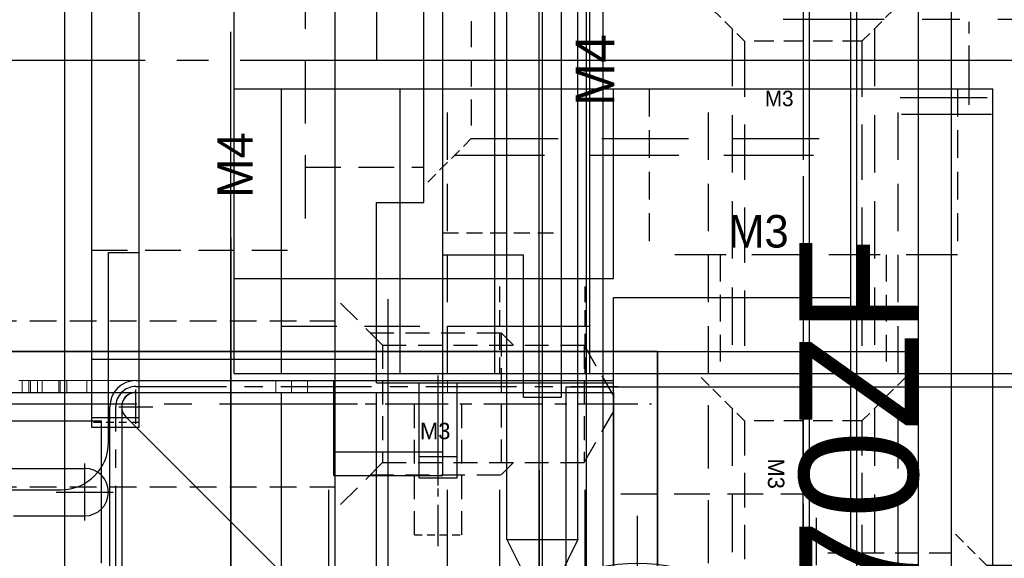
# Model space of a CAD drawing. Header units: millimetres. Extents: x -1657 to 8845, y -11980 to 3013.
# Tile 95 of 256: x 1630 to 1651, y -900 to -889. Entities that reach past the tile are written whole.
import ezdxf

# ---------------------------------------------------------------- set-up
doc = ezdxf.new("R2010")
doc.units = ezdxf.units.MM
doc.linetypes.add('CENTER', pattern=[2, 1.25, -0.25, 0.25, -0.25])
doc.linetypes.add('DASHED', pattern=[0.75, 0.5, -0.25])
for name, color, linetype in [('01', 6, 'Continuous'), ('STD', 7, 'Continuous'), ('图层111', 232, 'Continuous'), ('图层123', 190, 'Continuous'), ('图层14', 143, 'Continuous'), ('图层15', 75, 'Continuous'), ('图层16', 81, 'Continuous'), ('图层162', 17, 'Continuous'), ('图层163', 153, 'Continuous'), ('图层17', 150, 'Continuous'), ('图层177', 185, 'Continuous'), ('图层21', 122, 'Continuous'), ('图层22', 204, 'Continuous'), ('图层23', 241, 'Continuous'), ('图层24', 21, 'Continuous'), ('图层26', 193, 'Continuous'), ('图层37', 21, 'Continuous'), ('图层38', 115, 'Continuous'), ('图层39', 225, 'Continuous'), ('图层40', 140, 'Continuous'), ('图层41', 110, 'Continuous'), ('图层49', 241, 'Continuous'), ('图层50', 183, 'Continuous'), ('图层51', 25, 'Continuous'), ('图层52', 231, 'Continuous'), ('图层53', 100, 'Continuous'), ('图层55', 131, 'Continuous'), ('端子流道', 183, 'Continuous'), ('裁切线轨', 252, 'Continuous')]:
    doc.layers.add(name, color=color, linetype=linetype)
doc.layers.add('FMT', color=7, linetype='Continuous', lineweight=35)

# ---------------------------------------------------------------- blocks, each defined once
blk = doc.blocks.new('FA7B')
at = {"layer": '01', "linetype": 'Continuous', "lineweight": 15}
for p, q in [((-0.225, 14.474), (0.025, 14.474)), ((-0.225, 2.948), (-0.225, 14.474)), ((0.025, 2.948), (0.025, 14.474)), ((-0.225, 10.974), (0.025, 10.974)), ((-0.225, 8.021), (0.025, 8.021)), ((-0.225, 7.686), (0.025, 7.686)), ((-0.225, 7.351), (0.025, 7.351)), ((-0.225, 3.466), (-0.225, 3.366)), ((0.025, 3.366), (-0.225, 3.366)), ((0.025, 3.466), (0.025, 3.366)), ((-0.225, 2.807), (-0.225, 2.948)), ((0.025, 2.948), (-0.225, 2.948)), ((0.025, 2.807), (0.025, 2.948)), ((-0.225, 2.777), (-0.225, 2.807)), ((0.025, 2.807), (-0.225, 2.807)), ((-0.225, 2.424), (-0.225, 2.777)), ((0.025, 2.777), (-0.225, 2.777)), ((0.025, 2.777), (0.025, 2.807)), ((0.025, 2.424), (0.025, 2.777)), ((-0.225, 2.324), (-0.225, 2.424)), ((0.025, 2.424), (-0.225, 2.424)), ((-0.225, 2.183), (-0.225, 2.324)), ((0.025, 2.324), (-0.225, 2.324)), ((0.025, 2.324), (0.025, 2.424)), ((0.025, 2.183), (0.025, 2.324)), ((-0.225, 2.148), (-0.225, 2.183)), ((0.025, 2.183), (-0.225, 2.183)), ((-0.225, 2.007), (-0.225, 2.148)), ((0.025, 2.148), (-0.225, 2.148)), ((0.025, 2.148), (0.025, 2.183)), ((0.025, 2.007), (0.025, 2.148)), ((-0.225, 1.932), (-0.225, 2.007)), ((0.025, 2.007), (-0.225, 2.007)), ((0.025, 1.932), (0.025, 2.007))]:
    blk.add_line(p, q, dxfattribs=at)
blk = doc.blocks.new('10C60')
at = {"layer": '01', "ltscale": 0.5}
for p, q in [((0.425, 4.13), (10.497, 4.13)), ((10.497, 3.88), (10.497, 4.13)), ((0.425, 3.88), (10.497, 3.88)), ((-0.125, 0), (-0.125, 3.58)), ((0.125, 3.58), (0.125, 0)), ((-0.139, -0.089), (-1.572, -4.684)), ((-1.334, -4.758), (0.1, -0.164)), ((-0.487, -6.402), (-1.108, -5.741)), ((-1.29, -5.912), (-0.669, -6.573)), ((-0.519, -6.947), (-0.517, -7.405)), ((-0.267, -7.404), (-0.269, -6.945)), ((-0.517, -7.405), (-0.267, -7.404))]:
    blk.add_line(p, q, dxfattribs=at)
at = {"layer": '01', "color": 1, "linetype": 'CENTER', "ltscale": 1.52888}
for p, q in [((0.425, 4.005), (10.597, 4.005)), ((0, 0), (0, 3.58)), ((0, 0), (0, 3.58)), ((-1.453, -4.721), (-0.019, -0.127)), ((-0.578, -6.488), (-1.199, -5.827)), ((-0.392, -7.405), (-0.394, -6.946))]:
    blk.add_line(p, q, dxfattribs=at)
at = {"layer": '01', "ltscale": 0.5}
for centre, radius, start, end in [((0.425, 3.58), 0.55, 90, 180), ((0.425, 3.58), 0.3, 90, 180), ((-0.425, 0), 0.3, 342.6698, 0), ((-0.425, 0), 0.55, 342.6698, 0), ((-0.379, -5.056), 1.25, 162.6698, 223.2279), ((-0.379, -5.056), 1, 162.6698, 223.2279), ((-1.069, -6.95), 0.8, 0.3541, 43.2279), ((-1.069, -6.95), 0.55, 0.3541, 43.2279)]:
    blk.add_arc(centre, radius, start, end, dxfattribs=at)
at = {"layer": '01', "color": 1, "linetype": 'CENTER', "ltscale": 1.52888}
for centre, radius, start, end in [((0.425, 3.58), 0.425, 90, 180), ((-0.425, 0), 0.425, 342.6698, 0), ((-0.379, -5.056), 1.125, 162.6698, 223.2279), ((-1.069, -6.95), 0.675, 0.3541, 43.2279)]:
    blk.add_arc(centre, radius, start, end, dxfattribs=at)
blk = doc.blocks.new('10E0E')
at = {"layer": '图层17', "color": 1, "linetype": 'CENTER', "ltscale": 2.329099}
blk.add_line((-3.25, 4.911), (-3.25, -4.116), dxfattribs=at)
at = {"layer": '图层17', "color": 4, "linetype": 'DASHED', "ltscale": 1.166667}
for p, q in [((-6.5, 3.5), (-6.5, 0)), ((0, 3.5), (0, 0))]:
    blk.add_line(p, q, dxfattribs=at)
at = {"layer": '图层17', "color": 4, "linetype": 'DASHED', "ltscale": 2.166667}
blk.add_line((0, 0), (-6.5, 0), dxfattribs=at)
at = {"layer": '图层17', "color": 4, "linetype": 'DASHED', "ltscale": 1.125}
for p, q in [((-5, 0), (-5, -2.5)), ((-1.5, 0), (-1.5, -2.5))]:
    blk.add_line(p, q, dxfattribs=at)
at = {"layer": '图层17', "linetype": 'DASHED', "ltscale": 3}
blk.add_text('M3', height=0.6863, dxfattribs=at).set_placement((-4.832, 0.154))
blk = doc.blocks.new('3F')
at = {"color": 4, "linetype": 'DASHED', "ltscale": 0.471405}
for p, q in [((1, 1.237), (0, 2.237)), ((1, -1.237), (0, -2.237))]:
    blk.add_line(p, q, dxfattribs=at)
at = {"color": 4, "linetype": 'DASHED', "ltscale": 2.420833}
for p, q in [((0.738, 1.5), (8, 1.5)), ((0.738, -1.5), (8, -1.5))]:
    blk.add_line(p, q, dxfattribs=at)
at = {"color": 4, "linetype": 'DASHED', "ltscale": 0.123744}
for p, q in [((8, 1.5), (8.262, 1.237)), ((8, -1.5), (8.262, -1.237))]:
    blk.add_line(p, q, dxfattribs=at)
at = {"color": 4, "linetype": 'DASHED'}
blk.add_line((8, 1.5), (8, -1.5), dxfattribs=at)
at = {"color": 4, "linetype": 'DASHED', "ltscale": 1.458333}
for p, q in [((1, 1.237), (9.75, 1.237)), ((1, -1.237), (9.75, -1.237))]:
    blk.add_line(p, q, dxfattribs=at)
at = {"color": 4, "linetype": 'DASHED', "ltscale": 0.825}
for p, q in [((1, 1.237), (1, -1.237)), ((8.262, 1.237), (8.262, -1.237)), ((9.75, 1.237), (9.75, -1.237))]:
    blk.add_line(p, q, dxfattribs=at)
at = {"color": 4, "linetype": 'DASHED', "ltscale": 0.476314}
for p in [(9.75, 1.237), (9.75, -1.237)]:
    blk.add_line(p, (10.464, 0), dxfattribs=at)
at = {"color": 1, "linetype": 'CENTER', "ltscale": 2.408031}
blk.add_line((-0.867, 0), (11.173, 0), dxfattribs=at)
at = {"linetype": 'DASHED'}
blk.add_text('M3', height=0.3465, dxfattribs=at).set_placement((1.789, -0.745))
blk = doc.blocks.new('4K1')
for p, q in [((-3.7, 3.5), (-4, 3.327)), ((-4, 3.327), (-4, -3.327)), ((-3.7, 3.5), (-3.7, -3.5)), ((-3.7, 3.5), (0, 3.5)), ((0, 3.5), (0, -3.5)), ((0.2, 2), (7.65, 2)), ((7.65, 2), (8, 1.65)), ((7.65, 2), (7.65, -2)), ((8, 1.65), (8, -1.65)), ((8, -1.65), (7.65, -2)), ((0.2, -2), (7.65, -2)), ((-3.7, -3.5), (-4, -3.327)), ((-3.7, -3.5), (0, -3.5))]:
    blk.add_line(p, q)
at = {"color": 0}
for p, q in [((-3.7, 0.771), (-0.971, 3.5)), ((-3.7, 2.539), (-2.739, 3.5)), ((0, -0.347), (-3.7, 3.353)), ((0, 1.421), (-2.079, 3.5)), ((0, 3.189), (-0.311, 3.5)), ((-3.7, -0.997), (0, 2.703)), ((0, -2.115), (-3.7, 1.585)), ((-3.7, -2.764), (0, 0.936)), ((-0.382, -3.5), (-3.7, -0.182)), ((-2.668, -3.5), (0, -0.832)), ((-2.15, -3.5), (-3.7, -1.95)), ((-0.9, -3.5), (0, -2.6))]:
    blk.add_line(p, q, dxfattribs=at)
at = {"color": 2, "linetype": 'Continuous'}
for p, q in [((2, 1.65), (1.65, 2)), ((2, 1.65), (2, -1.65)), ((2, 1.65), (8, 1.65)), ((2, -1.65), (1.65, -2)), ((2, -1.65), (8, -1.65))]:
    blk.add_line(p, q, dxfattribs=at)
at = {"color": 1, "linetype": 'CENTER'}
blk.add_line((-6.337, 0), (10.549, 0), dxfattribs=at)
for centre, start, end in [((0.2, 2.2), 180, 270), ((0.2, -2.2), 90, 180)]:
    blk.add_arc(centre, 0.2, start, end)
blk.add_text('M4', height=0.5374, rotation=90).set_placement((3.898, -1.086))
blk = doc.blocks.new('127C3')
at = {"layer": '图层37', "color": 1, "linetype": 'CENTER', "ltscale": 2.329099}
blk.add_line((-3.25, 4.911), (-3.25, -4.116), dxfattribs=at)
at = {"layer": '图层37', "color": 4, "linetype": 'DASHED', "ltscale": 1.166667}
for p, q in [((-6.5, 3.5), (-6.5, 0)), ((0, 3.5), (0, 0))]:
    blk.add_line(p, q, dxfattribs=at)
at = {"layer": '图层37', "color": 4, "linetype": 'DASHED', "ltscale": 2.166667}
blk.add_line((0, 0), (-6.5, 0), dxfattribs=at)
at = {"layer": '图层37', "color": 4, "linetype": 'DASHED', "ltscale": 1.125}
for p, q in [((-5, 0), (-5, -2.5)), ((-1.5, 0), (-1.5, -2.5))]:
    blk.add_line(p, q, dxfattribs=at)
at = {"layer": '图层37', "linetype": 'DASHED', "ltscale": 3}
blk.add_text('M3', height=0.6863, dxfattribs=at).set_placement((-4.832, 0.154))
blk = doc.blocks.new('12930')
at = {"layer": '图层40', "color": 1, "linetype": 'CENTER', "ltscale": 2.329099}
blk.add_line((-3.25, 4.911), (-3.25, -10.116), dxfattribs=at)
at = {"layer": '图层40', "color": 4, "linetype": 'DASHED', "ltscale": 1.166667}
for p, q in [((-6.5, 3.5), (-6.5, 0)), ((0, 3.5), (0, 0))]:
    blk.add_line(p, q, dxfattribs=at)
at = {"layer": '图层40', "color": 4, "linetype": 'DASHED', "ltscale": 2.166667}
blk.add_line((0, 0), (-6.5, 0), dxfattribs=at)
at = {"layer": '图层40', "color": 4, "linetype": 'DASHED', "ltscale": 1.125}
for p, q in [((-5, 0), (-5, -8.5)), ((-1.5, 0), (-1.5, -8.5))]:
    blk.add_line(p, q, dxfattribs=at)
at = {"layer": '图层40', "linetype": 'DASHED', "ltscale": 3}
blk.add_text('M3', height=0.6863, dxfattribs=at).set_placement((-4.832, 0.154))
blk = doc.blocks.new('12942')
at = {"layer": '图层38', "color": 1, "linetype": 'CENTER', "ltscale": 2.55}
blk.add_line((0, 0), (0, -10.479), dxfattribs=at)
at = {"layer": '图层38', "color": 4, "linetype": 'DASHED', "ltscale": 0.471405}
for p, q in [((-1.237, -2.258), (-2.237, -1.258)), ((1.237, -2.258), (2.237, -1.258))]:
    blk.add_line(p, q, dxfattribs=at)
at = {"layer": '图层38', "color": 4, "linetype": 'DASHED', "ltscale": 2.420833}
for p, q in [((-1.5, -1.996), (-1.5, -9.258)), ((1.5, -1.996), (1.5, -9.258))]:
    blk.add_line(p, q, dxfattribs=at)
at = {"layer": '图层38', "color": 4, "linetype": 'DASHED', "ltscale": 2.333333}
for p, q in [((-1.237, -2.258), (-1.237, -9.258)), ((1.237, -2.258), (1.237, -9.258))]:
    blk.add_line(p, q, dxfattribs=at)
at = {"layer": '图层38', "color": 4, "linetype": 'DASHED', "ltscale": 0.825}
blk.add_line((1.237, -2.258), (-1.237, -2.258), dxfattribs=at)
at = {"layer": '图层38'}
blk.add_text('M3', height=0.3257, dxfattribs=at).set_placement((-0.81, -3.625))
blk = doc.blocks.new('4A')
at = {"color": 1, "linetype": 'CENTER'}
for p, q in [((0, 5), (0, -5)), ((-5, 0), (5, 0))]:
    blk.add_line(p, q, dxfattribs=at)
for radius in [4, 2.25]:
    blk.add_circle((0, 0), radius)
blk.add_text('M4', height=0.6969).set_placement((-1.438, -1.078))
blk = doc.blocks.new('13598')
at = {"layer": '图层52', "color": 4, "linetype": 'DASHED', "ltscale": 0.471405}
for p, q in [((0, 0), (-1, 1)), ((0, -3.3), (-1, -4.3))]:
    blk.add_line(p, q, dxfattribs=at)
at = {"layer": '图层52', "color": 4, "linetype": 'DASHED', "ltscale": 3.783333}
for p, q in [((-0.35, 0.35), (8, 0.35)), ((-0.35, -3.65), (8, -3.65))]:
    blk.add_line(p, q, dxfattribs=at)
at = {"layer": '图层52', "color": 4, "linetype": 'DASHED', "ltscale": 1.1}
blk.add_line((0, 0), (0, -3.3), dxfattribs=at)
at = {"layer": '图层52', "color": 4, "linetype": 'DASHED', "ltscale": 3.666667}
for p, q in [((0, 0), (8, 0)), ((0, -3.3), (8, -3.3))]:
    blk.add_line(p, q, dxfattribs=at)
at = {"layer": '图层52', "color": 1, "linetype": 'CENTER', "ltscale": 3.2}
blk.add_line((-2.376, -1.65), (9.549, -1.65), dxfattribs=at)
at = {"layer": '图层52'}
blk.add_text('M4', height=0.8143, rotation=90, dxfattribs=at).set_placement((3.017, -2.614))
blk = doc.blocks.new('135DA')
at = {"layer": '图层53', "color": 4, "linetype": 'DASHED', "ltscale": 1.5}
for p, q in [((2.215, 4), (6.715, 4)), ((6.715, 2.25), (9.215, 2.25)), ((6.715, -2.25), (9.215, -2.25)), ((2.215, -4), (6.715, -4))]:
    blk.add_line(p, q, dxfattribs=at)
at = {"layer": '图层53', "color": 4, "linetype": 'DASHED', "ltscale": 2.666667}
blk.add_line((6.715, 4), (6.715, -4), dxfattribs=at)
at = {"layer": '图层53', "color": 1, "linetype": 'CENTER', "ltscale": 2.671598}
blk.add_line((0, 0), (11.358, 0), dxfattribs=at)
at = {"layer": '图层53'}
blk.add_text('M4', height=0.743, rotation=90, dxfattribs=at).set_placement((5.607, -2.897))
blk = doc.blocks.new('B7B9')
at = {"layer": 'STD', "color": 1, "linetype": 'CENTER', "ltscale": 27.84}
blk.add_line((8, -14.6), (8, 124.6), dxfattribs=at)
at = {"layer": 'STD', "ltscale": 4.5}
blk.add_line((14.5, 0), (14.5, 113.5), dxfattribs=at)
blk = doc.blocks.new('B75D')
at = {"layer": 'FMT', "color": 1, "linetype": 'CENTER', "ltscale": 6.96}
blk.add_line((-6.5, -2.4), (-6.5, 32.4), dxfattribs=at)
at = {"layer": 'FMT', "ltscale": 4.5}
for p in [(-15.5, 30), (2.5, 0)]:
    blk.add_line(p, (2.5, 30), dxfattribs=at)
at = {"layer": 'FMT', "color": 4, "linetype": 'DASHED', "ltscale": 10}
blk.add_line((0, 0), (0, 30), dxfattribs=at)
blk = doc.blocks.new('19DFB')
at = {"layer": '裁切线轨', "ltscale": 1.5}
for p, q in [((-70, 7.35), (0, 7.35)), ((-70, 0), (0, 0))]:
    blk.add_line(p, q, dxfattribs=at)
at = {"layer": '裁切线轨', "color": 4, "linetype": 'DASHED', "ltscale": 1.5}
blk.add_line((-32, 2.85), (-32, 7.35), dxfattribs=at)
at = {"layer": '裁切线轨', "color": 4, "linetype": 'DASHED', "ltscale": 2}
blk.add_line((-38, 2.85), (-32, 2.85), dxfattribs=at)
at = {"layer": '裁切线轨', "color": 4, "linetype": 'DASHED', "ltscale": 0.95}
blk.add_line((-33.25, 0), (-33.25, 2.85), dxfattribs=at)
at = {"layer": '裁切线轨'}
blk.add_text('MGN12C2R70ZF', height=2.5, dxfattribs=at).set_placement((-52.582, 0.711))
blk = doc.blocks.new('52ADC')
at = {"layer": '裁切线轨', "color": 1, "linetype": 'CENTER'}
blk.add_line((13.763, 1.867), (13.763, -5.673), dxfattribs=at)
at = {"layer": '裁切线轨', "ltscale": 1.5}
for p, q in [((-12.137, 1), (24.663, 1)), ((-12.137, -9), (24.663, -9))]:
    blk.add_line(p, q, dxfattribs=at)
at = {"layer": '裁切线轨', "color": 4, "linetype": 'DASHED'}
for p, q in [((12.525, 0), (11.525, 1)), ((15, 0), (16, 1)), ((12.263, 0.262), (12.263, -2.5)), ((15.262, 0.262), (15.262, -2.5)), ((12.525, 0), (12.525, -4.25)), ((15, 0), (12.525, 0)), ((15, 0), (15, -4.25)), ((12.263, -2.5), (12.525, -2.762)), ((15.262, -2.5), (12.263, -2.5)), ((15.262, -2.5), (15, -2.762)), ((15, -4.25), (12.525, -4.25)), ((12.525, -4.25), (13.763, -4.964)), ((15, -4.25), (13.763, -4.964))]:
    blk.add_line(p, q, dxfattribs=at)
at = {"layer": '裁切线轨', "color": 4, "linetype": 'DASHED', "ltscale": 12.266667}
blk.add_line((-12.137, -4.65), (24.663, -4.65), dxfattribs=at)
at = {"layer": '裁切线轨', "linetype": 'DASHED'}
blk.add_text('M3', height=0.3465, rotation=270, dxfattribs=at).set_placement((13.018, -0.789))
blk = doc.blocks.new('23AC4')
at = {"layer": '图层162', "color": 4, "linetype": 'DASHED', "ltscale": 1.166667}
for p, q in [((-3.5, 0), (0, 0)), ((-3.5, -6.5), (0, -6.5))]:
    blk.add_line(p, q, dxfattribs=at)
at = {"layer": '图层162', "color": 4, "linetype": 'DASHED', "ltscale": 2.166667}
blk.add_line((0, 0), (0, -6.5), dxfattribs=at)
at = {"layer": '图层162', "color": 4, "linetype": 'DASHED', "ltscale": 1.125}
for p, q in [((0, -1.5), (11.5, -1.5)), ((0, -5), (11.5, -5))]:
    blk.add_line(p, q, dxfattribs=at)
at = {"layer": '图层162', "color": 1, "linetype": 'CENTER', "ltscale": 2.329099}
blk.add_line((-4.911, -3.25), (13.116, -3.25), dxfattribs=at)
at = {"layer": '图层162', "linetype": 'DASHED', "ltscale": 3}
blk.add_text('M3', height=0.6863, rotation=90, dxfattribs=at).set_placement((-0.154, -4.832))
blk = doc.blocks.new('23AF9')
at = {"layer": '图层163', "color": 4, "linetype": 'DASHED', "ltscale": 0.471405}
for p, q in [((2.258, 1.237), (1.258, 2.237)), ((2.258, -1.237), (1.258, -2.237))]:
    blk.add_line(p, q, dxfattribs=at)
at = {"layer": '图层163', "color": 4, "linetype": 'DASHED', "ltscale": 2.420833}
for p, q in [((1.996, 1.5), (11.258, 1.5)), ((1.996, -1.5), (11.258, -1.5))]:
    blk.add_line(p, q, dxfattribs=at)
at = {"layer": '图层163', "color": 4, "linetype": 'DASHED', "ltscale": 2.333333}
for p, q in [((2.258, 1.237), (11.258, 1.237)), ((2.258, -1.237), (11.258, -1.237))]:
    blk.add_line(p, q, dxfattribs=at)
at = {"layer": '图层163', "color": 4, "linetype": 'DASHED', "ltscale": 0.825}
blk.add_line((2.258, 1.237), (2.258, -1.237), dxfattribs=at)
at = {"layer": '图层163', "color": 1, "linetype": 'CENTER', "ltscale": 2.55}
blk.add_line((0, 0), (12.479, 0), dxfattribs=at)
at = {"layer": '图层163'}
blk.add_text('M3', height=0.3257, rotation=90, dxfattribs=at).set_placement((3.625, -0.81))
blk = doc.blocks.new('23DDA')
at = {"layer": '图层163', "color": 4, "linetype": 'DASHED', "ltscale": 0.471405}
for p, q in [((0, 3.3), (1, 4.3)), ((0, 0), (1, -1))]:
    blk.add_line(p, q, dxfattribs=at)
at = {"layer": '图层163', "color": 4, "linetype": 'DASHED', "ltscale": 3.783333}
for p, q in [((0.35, 3.65), (-11, 3.65)), ((0.35, -0.35), (-11, -0.35))]:
    blk.add_line(p, q, dxfattribs=at)
at = {"layer": '图层163', "color": 4, "linetype": 'DASHED', "ltscale": 3.666667}
for p, q in [((0, 3.3), (-11, 3.3)), ((0, 0), (-11, 0))]:
    blk.add_line(p, q, dxfattribs=at)
at = {"layer": '图层163', "color": 4, "linetype": 'DASHED', "ltscale": 1.1}
blk.add_line((0, 0), (0, 3.3), dxfattribs=at)
at = {"layer": '图层163', "color": 1, "linetype": 'CENTER', "ltscale": 3.2}
blk.add_line((2.376, 1.65), (-12.549, 1.65), dxfattribs=at)
at = {"layer": '图层163'}
blk.add_text('M4', height=0.8143, rotation=270, dxfattribs=at).set_placement((-3.017, 2.614))
blk = doc.blocks.new('28958')
at = {"layer": '端子流道', "color": 1, "linetype": 'CENTER', "ltscale": 43.152}
blk.add_line((24, -15.88), (24, 199.88), dxfattribs=at)

msp = doc.modelspace()

# ---------------------------------------------------------------- linework, layer by layer
at = {"layer": '图层111', "color": 1, "linetype": 'CENTER', "ltscale": 6.96}
msp.add_line((1634.5605, -928.3222), (1634.5605, -893.5222), dxfattribs=at)
at = {"layer": '图层111', "ltscale": 4.5}
for p in [(1580.0605, -895.9222), (1649.0605, -925.9222)]:
    msp.add_line(p, (1649.0605, -895.9222), dxfattribs=at)
at = {"layer": '图层111', "color": 4, "linetype": 'DASHED', "ltscale": 10}
msp.add_line((1643.5605, -925.9222), (1643.5605, -895.9222), dxfattribs=at)
at = {"layer": '图层123', "color": 1, "linetype": 'CENTER', "ltscale": 2.32}
msp.add_line((1634.5605, -896.7222), (1634.5605, -885.1222), dxfattribs=at)
at = {"layer": '图层123', "color": 4, "linetype": 'DASHED', "ltscale": 3.333333}
msp.add_line((1642.0605, -895.9222), (1642.0605, -885.9222), dxfattribs=at)
at = {"layer": '图层123', "ltscale": 3.75}
for p, q in [((1649.0605, -895.9222), (1649.0605, -885.9222)), ((1580.0605, -895.9222), (1649.0605, -895.9222))]:
    msp.add_line(p, q, dxfattribs=at)
at = {"layer": '图层14', "color": 1, "linetype": 'CENTER', "ltscale": 5.7072}
msp.add_line((1641.1321, -923.3502), (1641.1321, -894.8142), dxfattribs=at)
at = {"layer": '图层14', "color": 1, "linetype": 'CENTER', "ltscale": 1.856}
msp.add_line((1646.6321, -907.0222), (1646.6321, -895.7422), dxfattribs=at)
at = {"layer": '图层14', "ltscale": 0.625}
for p, q in [((1642.6321, -896.3822), (1697.6321, -896.3822)), ((1642.6321, -896.7822), (1642.6321, -896.3822)), ((1650.6321, -921.3822), (1650.6321, -896.3822)), ((1635.6321, -896.7822), (1642.6321, -896.7822)), ((1635.6321, -921.3822), (1635.6321, -896.7822))]:
    msp.add_line(p, q, dxfattribs=at)
at = {"layer": '图层14', "color": 4, "linetype": 'DASHED', "ltscale": 2.666667}
for p, q in [((1644.6321, -906.3822), (1644.6321, -896.3822)), ((1648.6321, -906.3822), (1648.6321, -896.3822))]:
    msp.add_line(p, q, dxfattribs=at)
at = {"layer": '图层14', "color": 4, "linetype": 'DASHED', "ltscale": 8.2}
for p, q in [((1640.2321, -921.3822), (1640.2321, -896.7822)), ((1642.0321, -921.3822), (1642.0321, -896.7822)), ((1642.6321, -896.7822), (1642.6321, -921.3822))]:
    msp.add_line(p, q, dxfattribs=at)
at = {"layer": '图层15', "color": 1, "linetype": 'CENTER', "ltscale": 5.7072}
for p, q in [((1637.8821, -923.3502), (1637.8821, -894.8142)), ((1641.1321, -923.3502), (1641.1321, -894.8142))]:
    msp.add_line(p, q, dxfattribs=at)
at = {"layer": '图层15', "ltscale": 0.625}
for p in [(1632.56, -896.7822), (1642.6321, -921.3822)]:
    msp.add_line(p, (1642.6321, -896.7822), dxfattribs=at)
at = {"layer": '图层15', "color": 1, "linetype": 'CENTER'}
for p, q in [((1632.5605, -897.4422), (1632.5605, -896.7222)), ((1632.2005, -897.0822), (1632.9205, -897.0822))]:
    msp.add_line(p, q, dxfattribs=at)
at = {"layer": '图层15', "color": 4, "linetype": 'DASHED', "ltscale": 8.2}
for p, q in [((1636.6321, -921.3822), (1636.6321, -896.7822)), ((1639.1321, -921.3822), (1639.1321, -896.7822)), ((1640.2321, -921.3822), (1640.2321, -896.7822)), ((1642.0321, -921.3822), (1642.0321, -896.7822))]:
    msp.add_line(p, q, dxfattribs=at)
at = {"layer": '图层15', "ltscale": 0.15}
msp.add_line((1632.3483, -897.2943), (1635.6321, -900.5781), dxfattribs=at)
msp.add_arc((1632.5605, -897.0822), 0.3, 89.90359, 225, dxfattribs=at)
at = {"layer": '图层16', "ltscale": 0.15}
for p in [(1628.8321, -896.7822), (1635.6321, -919.3822)]:
    msp.add_line(p, (1635.6321, -896.7822), dxfattribs=at)
at = {"layer": '图层162', "color": 4, "linetype": 'DASHED', "ltscale": 20}
msp.add_line((1636.7605, -924.5222), (1636.7605, -864.5222), dxfattribs=at)
at = {"layer": '图层162', "ltscale": 2.5}
msp.add_line((1642.0605, -924.5222), (1642.0605, -864.5222), dxfattribs=at)
at = {"layer": '图层163', "ltscale": 1.5}
msp.add_line((1647.7605, -966.9222), (1647.7605, -866.9222), dxfattribs=at)
at = {"layer": '图层163', "color": 4, "linetype": 'DASHED', "ltscale": 27}
msp.add_line((1649.7605, -947.9222), (1649.7605, -866.9222), dxfattribs=at)
at = {"layer": '图层17', "color": 1, "linetype": 'CENTER', "ltscale": 1.392}
msp.add_line((1641.1321, -896.8622), (1641.1321, -889.9022), dxfattribs=at)
at = {"layer": '图层17', "ltscale": 0.45}
for p, q in [((1634.6321, -896.3822), (1634.6321, -890.3822)), ((1634.6321, -890.3822), (1650.6321, -890.3822)), ((1638.1321, -896.3822), (1638.1321, -890.3822)), ((1650.6321, -896.3822), (1650.6321, -890.3822)), ((1634.6321, -896.3822), (1650.6321, -896.3822))]:
    msp.add_line(p, q, dxfattribs=at)
at = {"layer": '图层17', "color": 4, "linetype": 'DASHED', "ltscale": 2}
for p, q in [((1639.1321, -896.3822), (1639.1321, -890.3822)), ((1640.1321, -896.3822), (1640.1321, -890.3822)), ((1642.1321, -896.3822), (1642.1321, -890.3822)), ((1644.6321, -896.3822), (1644.6321, -890.3822)), ((1648.6321, -896.3822), (1648.6321, -890.3822))]:
    msp.add_line(p, q, dxfattribs=at)
at = {"layer": '图层177', "ltscale": 5}
for p in [(1622.6321, -897.3822), (1631.8321, -900.3822)]:
    msp.add_line(p, (1631.8321, -897.3822), dxfattribs=at)
at = {"layer": '图层21', "ltscale": 6.25}
for p, q in [((1632.6321, -896.5322), (1632.6321, -848.5322)), ((1639.0321, -898.5322), (1639.0321, -876.3822)), ((1632.6321, -896.5322), (1639.0321, -896.5322)), ((1636.7321, -898.5322), (1636.7321, -896.5322)), ((1636.7321, -898.0322), (1639.0321, -898.0322)), ((1636.7321, -898.5322), (1639.0321, -898.5322))]:
    msp.add_line(p, q, dxfattribs=at)
at = {"layer": '图层22', "color": 1, "linetype": 'CENTER', "ltscale": 9.28}
msp.add_line((1641.1321, -904.5822), (1641.1321, -853.1822), dxfattribs=at)
at = {"layer": '图层22', "ltscale": 0.75}
for p, q in [((1640.3821, -899.8822), (1640.3821, -858.3822)), ((1641.8821, -899.8822), (1641.8821, -858.3822)), ((1640.3821, -899.8822), (1641.8821, -899.8822))]:
    msp.add_line(p, q, dxfattribs=at)
at = {"layer": '图层22', "ltscale": 1.593444}
for p in [(1640.3821, -899.8822), (1641.8821, -899.8822)]:
    msp.add_line(p, (1641.1321, -901.3822), dxfattribs=at)
at = {"layer": '图层23', "ltscale": 0.55}
for p, q in [((1632.6321, -893.8322), (1632.6321, -846.3822)), ((1631.9821, -897.8322), (1631.9821, -893.8322)), ((1631.9821, -893.8322), (1632.6321, -893.8322)), ((1628.6321, -898.8322), (1630.9821, -898.8322))]:
    msp.add_line(p, q, dxfattribs=at)
msp.add_arc((1630.9821, -897.8322), 1, 270, 0, dxfattribs=at)
at = {"layer": '图层26', "color": 1, "linetype": 'CENTER'}
for p, q in [((1631.4821, -899.4822), (1631.4821, -898.2822)), ((1630.8821, -898.8822), (1632.0821, -898.8822))]:
    msp.add_line(p, q, dxfattribs=at)
at = {"layer": '图层26', "ltscale": 1.5}
for p, q in [((1627.9821, -898.3822), (1631.4821, -898.3822)), ((1629.9821, -899.3822), (1631.4821, -899.3822))]:
    msp.add_line(p, q, dxfattribs=at)
msp.add_arc((1631.4821, -898.8822), 0.5, 270, 90, dxfattribs=at)
at = {"layer": '图层37', "ltscale": 0.45}
for p, q in [((1642.6321, -890.3822), (1650.6321, -890.3822)), ((1642.6321, -894.3822), (1642.6321, -890.3822)), ((1650.6321, -896.3822), (1650.6321, -890.3822)), ((1634.6321, -896.3822), (1634.6321, -894.3822)), ((1634.6321, -894.3822), (1642.6321, -894.3822)), ((1634.6321, -896.3822), (1650.6321, -896.3822))]:
    msp.add_line(p, q, dxfattribs=at)
at = {"layer": '图层37', "color": 4, "linetype": 'DASHED', "ltscale": 2}
for p, q in [((1644.6321, -896.3822), (1644.6321, -890.3822)), ((1648.6321, -896.3822), (1648.6321, -890.3822))]:
    msp.add_line(p, q, dxfattribs=at)
at = {"layer": '图层37', "color": 4, "linetype": 'DASHED', "ltscale": 0.666667}
for p, q in [((1640.2321, -896.3822), (1640.2321, -894.3822)), ((1642.0321, -896.3822), (1642.0321, -894.3822))]:
    msp.add_line(p, q, dxfattribs=at)
at = {"layer": '图层37', "color": 1, "linetype": 'CENTER', "ltscale": 0.464}
msp.add_line((1641.1321, -896.5422), (1641.1321, -894.2222), dxfattribs=at)
at = {"layer": '图层38', "color": 1, "linetype": 'CENTER', "ltscale": 1.856}
msp.add_line((1641.1321, -897.0222), (1641.1321, -887.7422), dxfattribs=at)
at = {"layer": '图层38'}
for q in [(1634.6321, -888.3822), (1660.6321, -896.3822)]:
    msp.add_line((1634.6321, -896.3822), q, dxfattribs=at)
at = {"layer": '图层38', "color": 4, "linetype": 'DASHED', "ltscale": 2.666667}
for p, q in [((1640.1321, -896.3822), (1640.1321, -888.3822)), ((1642.1321, -896.3822), (1642.1321, -888.3822))]:
    msp.add_line(p, q, dxfattribs=at)
at = {"layer": '图层39'}
for p, q in [((1642.1321, -896.3822), (1642.1321, -882.8822)), ((1640.1321, -896.3822), (1640.1321, -887.8822)), ((1640.1321, -895.3822), (1642.1321, -895.3822)), ((1640.1321, -896.3822), (1642.1321, -896.3822))]:
    msp.add_line(p, q, dxfattribs=at)
at = {"layer": '图层41'}
for p, q in [((1641.5321, -896.8822), (1641.5321, -878.8822)), ((1639.0321, -893.8822), (1639.0321, -888.8822)), ((1639.0321, -893.8822), (1640.7321, -893.8822)), ((1640.7321, -896.8822), (1640.7321, -893.8822)), ((1640.7321, -896.8822), (1641.5321, -896.8822))]:
    msp.add_line(p, q, dxfattribs=at)
at = {"layer": '图层41', "color": 4, "linetype": 'DASHED', "ltscale": 0.666667}
msp.add_line((1639.0321, -893.4181), (1641.5321, -893.4181), dxfattribs=at)
at = {"layer": '图层49', "ltscale": 2}
for p, q in [((1635.6321, -890.3822), (1650.6321, -890.3822)), ((1635.6321, -896.3822), (1635.6321, -890.3822)), ((1650.6321, -923.3822), (1650.6321, -890.3822)), ((1635.6321, -896.3822), (1642.6321, -896.3822)), ((1642.6321, -896.7822), (1642.6321, -896.3822)), ((1635.6321, -923.3822), (1635.6321, -896.7822)), ((1635.6321, -896.7822), (1642.6321, -896.7822))]:
    msp.add_line(p, q, dxfattribs=at)
at = {"layer": '图层49', "color": 4, "linetype": 'DASHED', "ltscale": 2.333333}
msp.add_line((1635.6321, -895.3822), (1642.6321, -895.3822), dxfattribs=at)
at = {"layer": '图层49', "color": 4, "linetype": 'DASHED', "ltscale": 0.333333}
msp.add_line((1642.6321, -896.3822), (1642.6321, -895.3822), dxfattribs=at)
at = {"layer": '图层50', "ltscale": 2}
for p, q in [((1642.6321, -896.7822), (1642.6321, -894.7822)), ((1642.6321, -894.7822), (1647.6321, -894.7822)), ((1647.6321, -900.2822), (1647.6321, -894.7822)), ((1637.6321, -911.7822), (1637.6321, -896.7822)), ((1637.6321, -896.7822), (1642.6321, -896.7822))]:
    msp.add_line(p, q, dxfattribs=at)
at = {"layer": '图层50', "color": 1, "linetype": 'CENTER', "ltscale": 0.696}
msp.add_line((1638.9321, -900.0222), (1638.9321, -896.5422), dxfattribs=at)
at = {"layer": '图层50', "color": 4, "linetype": 'DASHED'}
for p, q in [((1638.4321, -899.7822), (1638.4321, -896.7822)), ((1639.4321, -899.7822), (1639.4321, -896.7822))]:
    msp.add_line(p, q, dxfattribs=at)
at = {"layer": '图层50', "color": 4, "linetype": 'DASHED', "ltscale": 0.333333}
msp.add_line((1638.4321, -899.7822), (1639.4321, -899.7822), dxfattribs=at)
at = {"layer": '图层51', "color": 4, "linetype": 'DASHED', "ltscale": 9.333333}
msp.add_line((1647.6321, -889.7822), (1647.6321, -849.7822), dxfattribs=at)
at = {"layer": '图层51', "ltscale": 2}
for p, q in [((1637.6321, -879.7822), (1637.6321, -889.7822)), ((1637.6321, -889.7822), (1647.6321, -889.7822)), ((1647.6321, -900.2822), (1647.6321, -889.7822))]:
    msp.add_line(p, q, dxfattribs=at)
at = {"layer": '图层51', "color": 4, "linetype": 'DASHED', "ltscale": 10}
msp.add_line((1647.6321, -889.7822), (1677.6321, -889.7822), dxfattribs=at)
at = {"layer": '图层52', "ltscale": 2}
for p, q in [((1647.6321, -894.7822), (1647.6321, -854.7822)), ((1638.6321, -892.7822), (1638.6321, -886.7822)), ((1637.6321, -896.5822), (1637.6321, -892.7822)), ((1637.6321, -892.7822), (1638.6321, -892.7822)), ((1642.6321, -894.7822), (1647.6321, -894.7822)), ((1642.6321, -896.5822), (1642.6321, -894.7822)), ((1637.6321, -896.5822), (1642.6321, -896.5822)), ((1638.5321, -898.5822), (1638.5321, -896.5822)), ((1639.3321, -898.5822), (1639.3321, -896.5822)), ((1638.5321, -898.1322), (1639.3321, -898.1322)), ((1638.5321, -898.5822), (1639.3321, -898.5822))]:
    msp.add_line(p, q, dxfattribs=at)
at = {"layer": '图层52', "color": 1, "linetype": 'CENTER', "ltscale": 0.464}
msp.add_line((1638.9321, -898.7422), (1638.9321, -896.4222), dxfattribs=at)
at = {"layer": '图层53', "ltscale": 2}
for p, q in [((1631.6321, -897.5172), (1631.6321, -884.7822)), ((1638.6321, -892.7822), (1638.6321, -886.7822)), ((1637.6321, -892.7822), (1638.6321, -892.7822)), ((1637.6321, -896.0822), (1637.6321, -892.7822)), ((1631.6321, -896.0822), (1637.6321, -896.0822)), ((1632.6321, -897.5172), (1632.6321, -896.0822)), ((1632.6321, -897.3172), (1631.6321, -897.3172)), ((1632.6321, -897.5172), (1631.6321, -897.5172))]:
    msp.add_line(p, q, dxfattribs=at)
at = {"layer": '图层53', "color": 4, "linetype": 'DASHED', "ltscale": 0.333333}
msp.add_line((1632.6321, -897.4172), (1631.6321, -897.4172), dxfattribs=at)
at = {"layer": '图层55', "ltscale": 2}
for p, q in [((1641.6321, -896.6622), (1677.6321, -896.6622)), ((1641.6321, -936.6622), (1641.6321, -896.6622))]:
    msp.add_line(p, q, dxfattribs=at)

# ---------------------------------------------------------------- block references
at = {"layer": '01', "ltscale": 0.625, "rotation": 270}
msp.add_blockref('FA7B', (1628.1585, -896.7574), dxfattribs=at)
at = {"layer": '01', "ltscale": 0.625, "xscale": -1, "rotation": 270}
msp.add_blockref('FA7B', (1628.1585, -896.557), dxfattribs=at)
at = {"layer": '01', "ltscale": 0.15}
msp.add_blockref('10C60', (1632.1355, -900.6618), dxfattribs=at)
at = {"layer": 'FMT', "ltscale": 4.5}
msp.add_blockref('B75D', (1641.0605, -925.9222), dxfattribs=at)
at = {"layer": 'STD', "ltscale": 4}
msp.add_blockref('B7B9', (1626.5605, -965.9222), dxfattribs=at)
at = {"layer": '图层14', "rotation": 270}
msp.add_blockref('3F', (1646.6321, -896.3822), dxfattribs=at)
at = {"layer": '图层162', "ltscale": 1.5}
msp.add_blockref('23AC4', (1625.2605, -893.7722), dxfattribs=at)
at = {"layer": '图层163', "ltscale": 3}
msp.add_blockref('23DDA', (1658.7605, -890.5722), dxfattribs=at)
at = {"layer": '图层163', "ltscale": 1.5}
msp.add_blockref('23AF9', (1648.5022, -901.9222), dxfattribs=at)
at = {"layer": '图层17', "ltscale": 0.5}
msp.add_blockref('10E0E', (1649.8821, -893.8822), dxfattribs=at)
at = {"layer": '图层24', "ltscale": 1.125, "rotation": 90}
msp.add_blockref('4K1', (1650.1321, -884.3822), dxfattribs=at)
at = {"layer": '图层37', "ltscale": 0.45}
msp.add_blockref('127C3', (1649.8821, -893.8822), dxfattribs=at)
at = {"layer": '图层38'}
msp.add_blockref('12942', (1646.6321, -887.1239), dxfattribs=at)
at = {"layer": '图层40'}
msp.add_blockref('12930', (1649.8821, -879.8822), dxfattribs=at)
at = {"layer": '图层49', "ltscale": 2}
msp.add_blockref('4A', (1643.1321, -904.3822), dxfattribs=at)
at = {"layer": '图层52', "ltscale": 2}
msp.add_blockref('13598', (1639.6321, -888.1322), dxfattribs=at)
at = {"layer": '图层53', "ltscale": 2}
msp.add_blockref('135DA', (1629.4171, -889.7822), dxfattribs=at)
at = {"layer": '端子流道', "ltscale": 2.125}
msp.add_blockref('28958', (1607.0605, -915.6622), dxfattribs=at)
at = {"layer": '裁切线轨', "ltscale": 1.625, "rotation": 90}
for name, p in [('19DFB', (1649.7605, -866.9222)), ('52ADC', (1637.7605, -910.7847))]:
    msp.add_blockref(name, p, dxfattribs=at)

doc.saveas('drawing.dxf')
